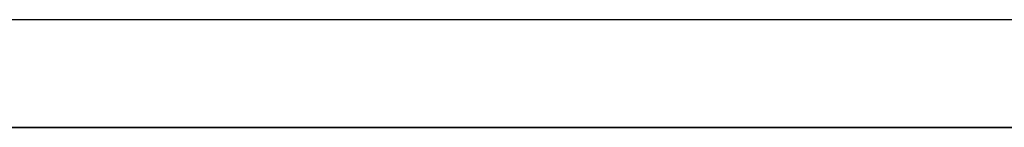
# Model space of a CAD drawing. Header units: millimetres. Extents: x -910 to 990, y -200 to 570.
# Tile 33 of 256: x 197.15 to 239.05, y 440 to 444.6. Entities that reach past the tile are written whole.
import ezdxf

# ---------------------------------------------------------------- set-up
doc = ezdxf.new("R2010")
doc.units = ezdxf.units.MM
doc.layers.add('IGES level 19', color=7, linetype='Continuous', true_color=0xc0c0c0)

msp = doc.modelspace()

# ---------------------------------------------------------------- linework, layer by layer
at = {"layer": 'IGES level 19'}
for points in [[(-824.597, 444.597, 225), (16, 444.597, 225), (856.598, 444.597, 225)], [(-824.597, 444.597, 285), (16, 444.597, 285), (856.598, 444.597, 285)], [(790, 440, 225), (-15, 440, 225), (-820, 440, 225)], [(-820, 440, 285), (-15, 440, 285), (790, 440, 285)], [(790, 440, 255), (-15, 440, 255), (-820, 440, 255)], [(-820, 440, 225), (-15, 440, 225), (790, 440, 225)], [(-820, 440, 285), (-15, 440, 285), (790, 440, 285)]]:
    msp.add_open_spline(points, degree=2, dxfattribs=at)

doc.saveas('drawing.dxf')
